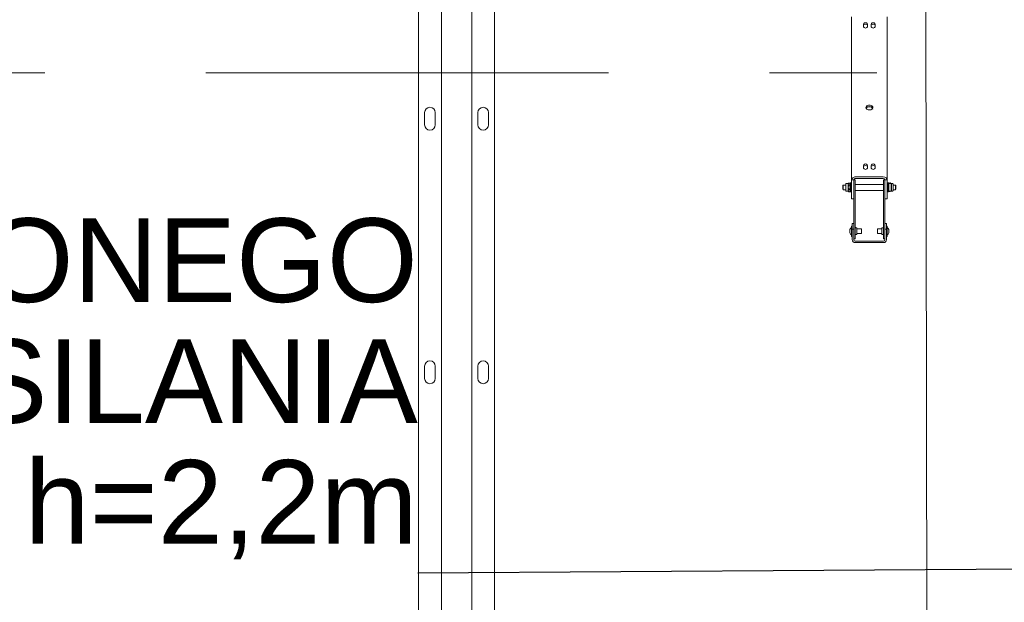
# Model space of a CAD drawing. Header units: centimetres. Extents: x -1436 to 1974, y -887 to 4352.
# Tile 36 of 105: x 459 to 589, y 2364 to 2441. Entities that reach past the tile are written whole.
import ezdxf
from ezdxf.enums import TextEntityAlignment as Align

# ---------------------------------------------------------------- set-up
doc = ezdxf.new("R2010")
doc.units = ezdxf.units.CM
doc.header["$MEASUREMENT"] = 0
doc.linetypes.add('Przerywana podwójnie', pattern=[109.361107, 52.916665, -21.166666, 14.111111, -21.166666])
doc.layers.add('00 - nowa technologia myjni_Nr_pióra__246', color=7, linetype='Continuous', lineweight=20, true_color=0x1db3b3)
doc.layers.add('299-A Wymiary Opisy', color=7, linetype='Continuous')
doc.layers.add('410-K Osie główne', color=7, linetype='Continuous')
for name, color, linetype, lineweight in [('299-A Wymiary Opisy_Nr_pióra__11', 7, 'Continuous', 0), ('410-K Osie główne_Nr_pióra__11', 7, 'Continuous', 0), ('Nowe_199-Z Wymiary i opisy_Nr_pióra__135', 5, 'Continuous', 20)]:
    doc.layers.add(name, color=color, linetype=linetype, lineweight=lineweight)
doc.styles.add('STYL_AUTOMATYCZNY_1', font='arial.ttf')
doc.styles.add('STYL_AUTOMATYCZNY_2', font='arial.ttf')
doc.dimstyles.new('STYL_AUTOMATYCZNY__1', dxfattribs={"dimtxt": 13, "dimasz": 7.6, "dimexe": 0.18, "dimexo": 0.0625, "dimgap": 0, "dimtad": 1, "dimdec": 0, "dimzin": 0, "dimdsep": 46, "dimtxsty": 'STYL_AUTOMATYCZNY_1', "dimblk": 'ARROWHEAD_2', "dimblk1": 'ARROWHEAD_2', "dimblk2": 'ARROWHEAD_2', "dimcen": 0.09, "dimclrd": 7, "dimclre": 7, "dimclrt": 7, "dimadec": 0, "dimazin": 0, "dimtfac": 1, "dimtdec": 4, "dimtmove": 0, "dimatfit": 3, "dimfxl": 0, "dimtolj": 1, "dimtzin": 0, "dimarcsym": 0})
doc.dimstyles.new('STYL_AUTOMATYCZNY__3', dxfattribs={"dimtxt": 0.18, "dimasz": 14.592, "dimexe": 0.18, "dimexo": 0.0625, "dimgap": 0, "dimtad": 0, "dimtih": 1, "dimtoh": 1, "dimdec": 4, "dimzin": 0, "dimdsep": 46, "dimcen": 0.09, "dimadec": 0, "dimazin": 0, "dimtfac": 1, "dimtdec": 4, "dimtmove": 0, "dimatfit": 3, "dimldrblk": 'ARROWHEAD_5', "dimfxl": 0, "dimtolj": 1, "dimtzin": 0, "dimarcsym": 0})

# ---------------------------------------------------------------- blocks, each defined once
blk = doc.blocks.new('Standardowy znacznik osi[21]_1', base_point=(-163, 2433.81))
at = {"layer": '410-K Osie główne_Nr_pióra__11', "color": 7, "linetype": 'Przerywana podwójnie', "lineweight": 0}
blk.add_line((-63, 2433.81), (1039.92, 2433.81), dxfattribs=at)
at = {"layer": '410-K Osie główne_Nr_pióra__11', "color": 7, "lineweight": 0, "style": 'STYL_AUTOMATYCZNY_2'}
for tag, p in [('AC_MarkerText_1_0', (-178, 2441.31)), ('AC_MarkerText_1_1', (1154.92, 2441.31))]:
    blk.add_attdef(tag, text='', height=15, dxfattribs=at).set_placement(p, align=Align.TOP_CENTER)
blk = doc.blocks.new('*D80')
at = {"layer": '299-A Wymiary Opisy_Nr_pióra__11', "color": 7, "linetype": 'Continuous', "lineweight": 0}
for p, q in [((62.4, 2870.08), (62.38, 2855.08)), ((621.21, 2869.38), (621.19, 2854.38)), ((65.28, 2867.58), (59.49, 2857.58)), ((618.3, 2856.88), (624.09, 2866.88)), ((62.39, 2862.58), (57.5, 2862.59)), ((621.2, 2861.88), (62.39, 2862.58)), ((626.09, 2861.87), (621.2, 2861.88))]:
    blk.add_line(p, q, dxfattribs=at)
at = {"layer": '299-A Wymiary Opisy_Nr_pióra__11', "color": 7, "lineweight": 0, "insert": (326.92, 2864.85), "char_height": 13, "attachment_point": 7, "rotation": 359.928, "style": 'STYL_AUTOMATYCZNY_1'}
blk.add_mtext('\\A1;{\\pql;\\fArial|b0|i0|c238|p0;\\W1.000000;559}', dxfattribs=at)
blk = doc.blocks.new('ARROWHEAD_2')
at = {"color": 0, "linetype": 'Continuous', "lineweight": 0}
for p, q in [((-0.378, -0.655), (0.378, 0.655)), ((0, 0), (-1, 0))]:
    blk.add_line(p, q, dxfattribs=at)
blk = doc.blocks.new('*D87')
at = {"layer": '299-A Wymiary Opisy_Nr_pióra__11', "color": 7, "linetype": 'Continuous', "lineweight": 0}
for p, q in [((583.31, 2567.76), (573.3, 2573.53)), ((578.3, 2570.64), (581.45, 59.08)), ((576.45, 61.97), (586.45, 56.2)), ((573.95, 59.08), (588.95, 59.09)), ((581.45, 59.08), (581.46, 54.19))]:
    blk.add_line(p, q, dxfattribs=at)
at = {"layer": '299-A Wymiary Opisy_Nr_pióra__11', "color": 7, "lineweight": 0, "insert": (582.45, 1337.18), "char_height": 13, "attachment_point": 7, "rotation": 270.0718, "style": 'STYL_AUTOMATYCZNY_1'}
blk.add_mtext('\\A1;{\\pql;\\fArial|b0|i0|c238|p0;\\W1.000000;2\xa0512}', dxfattribs=at)
blk = doc.blocks.new('ARROWHEAD_5')
at = {"linetype": 'Continuous', "lineweight": 0}
blk.add_hatch(color=0, dxfattribs=at).paths.add_polyline_path([(-1, 0.2679), (0, 0), (-1, -0.2679)])
at = {"color": 0, "linetype": 'Continuous', "lineweight": 0}
blk.add_line((0, 0), (-1, 0), dxfattribs=at)

msp = doc.modelspace()

# ---------------------------------------------------------------- linework, layer by layer
at = {"layer": '00 - nowa technologia myjni_Nr_pióra__246', "color": 132, "linetype": 'Continuous', "lineweight": 20, "true_color": 0x1db3b3}
for p, q in [((521.77, 2482.54), (521.77, 2135.4)), ((514.77, 2452.58), (514.77, 2133.08)), ((518.77, 2452.58), (518.77, 2133.08)), ((511.77, 2451.25), (511.77, 2135.4)), ((568.67, 2441.18), (568.67, 2419.75)), ((573.37, 2441.18), (573.37, 2419.75)), ((570.27, 2440.22), (570.27, 2439.87)), ((570.77, 2440.22), (570.77, 2439.87)), ((571.27, 2440.22), (571.27, 2439.87)), ((571.77, 2440.22), (571.77, 2439.87)), ((512.57, 2426.98), (512.57, 2428.58)), ((513.97, 2428.58), (513.97, 2426.98)), ((519.57, 2426.98), (519.57, 2428.58)), ((520.97, 2428.58), (520.97, 2426.98)), ((570.27, 2421.66), (570.27, 2421.31)), ((570.77, 2421.66), (570.77, 2421.31)), ((571.27, 2421.66), (571.27, 2421.31)), ((571.77, 2421.66), (571.77, 2421.31)), ((572.82, 2420.14), (569.22, 2420.14)), ((567.53, 2419), (567.59, 2419.06)), ((567.53, 2419), (567.53, 2418.89)), ((567.53, 2418.89), (567.53, 2418.53)), ((567.59, 2419.06), (567.59, 2418.92)), ((567.59, 2419.06), (567.91, 2419.06)), ((567.59, 2418.92), (567.59, 2418.46)), ((567.91, 2419.18), (567.91, 2418.99)), ((567.91, 2418.99), (567.91, 2418.35)), ((567.99, 2419.26), (568.25, 2419.26)), ((568.25, 2419.26), (568.27, 2419.32)), ((568.25, 2419.26), (568.25, 2419.21)), ((568.25, 2419.21), (568.25, 2419.03)), ((568.25, 2419.03), (568.25, 2418.79)), ((568.25, 2418.79), (568.25, 2418.35)), ((568.28, 2419.33), (568.27, 2419.32)), ((568.28, 2419.33), (568.44, 2419.33)), ((568.28, 2419.09), (568.44, 2419.09)), ((568.28, 2419.09), (568.28, 2419.07)), ((568.28, 2419.07), (568.44, 2419.07)), ((568.28, 2419.07), (568.28, 2419.07)), ((568.44, 2419.33), (568.44, 2419.32)), ((568.51, 2419.21), (568.44, 2419.32)), ((568.44, 2419.09), (568.44, 2419.07)), ((568.51, 2419.32), (568.55, 2419.36)), ((568.51, 2419.32), (568.51, 2418.3)), ((568.55, 2419.36), (568.55, 2418.26)), ((568.55, 2419.36), (568.67, 2419.36)), ((568.67, 2419.75), (568.67, 2419.74)), ((568.67, 2419.74), (568.67, 2419.71)), ((568.97, 2419.74), (568.67, 2419.74)), ((568.67, 2417.7), (568.67, 2419.71)), ((568.97, 2419.76), (569.17, 2419.76)), ((568.97, 2419.75), (568.97, 2419.74)), ((568.97, 2419.75), (568.97, 2418.76)), ((568.97, 2419.74), (568.97, 2419.71)), ((568.97, 2418.85), (568.97, 2419.71)), ((568.97, 2414.38), (568.97, 2418.76)), ((569.17, 2419.76), (569.17, 2418.76)), ((569.17, 2419.16), (572.87, 2419.16)), ((569.17, 2414.38), (569.17, 2418.76)), ((572.82, 2419.93), (569.22, 2419.93)), ((572.82, 2419.93), (569.22, 2419.93)), ((572.87, 2418.76), (572.87, 2419.76)), ((573.07, 2419.76), (572.87, 2419.76)), ((572.87, 2418.76), (572.87, 2414.38)), ((573.07, 2419.74), (573.07, 2419.75)), ((573.07, 2419.71), (573.07, 2419.74)), ((573.07, 2419.74), (573.37, 2419.74)), ((573.07, 2419.71), (573.07, 2417.26)), ((573.07, 2418.76), (573.07, 2418.85)), ((573.07, 2418.76), (573.07, 2414.38)), ((573.37, 2419.74), (573.37, 2419.75)), ((573.37, 2419.71), (573.37, 2419.74)), ((573.37, 2419.71), (573.37, 2417.26)), ((573.37, 2419.68), (573.37, 2419.71)), ((573.37, 2419.51), (573.37, 2419.68)), ((573.37, 2418.51), (573.37, 2419.36)), ((573.49, 2419.36), (573.37, 2419.36)), ((573.49, 2418.51), (573.49, 2419.36)), ((573.53, 2419.32), (573.49, 2419.36)), ((573.53, 2419.32), (573.49, 2419.36)), ((573.53, 2418.52), (573.53, 2419.32)), ((573.53, 2419.21), (573.57, 2419.28)), ((573.53, 2419.2), (573.59, 2419.26)), ((573.53, 2419.2), (573.53, 2419)), ((573.53, 2419), (573.53, 2418.32)), ((573.59, 2419.26), (573.59, 2419.03)), ((573.59, 2419.26), (573.87, 2419.26)), ((573.59, 2419.03), (573.59, 2418.26)), ((573.6, 2419.31), (573.6, 2419.32)), ((573.76, 2419.32), (573.6, 2419.32)), ((573.76, 2419.31), (573.6, 2419.31)), ((573.76, 2419.31), (573.76, 2419.32)), ((573.79, 2419.26), (573.78, 2419.28)), ((573.87, 2419.26), (573.87, 2419.03)), ((573.93, 2419.2), (573.87, 2419.26)), ((574.05, 2419.26), (573.87, 2419.26)), ((573.87, 2419.03), (573.87, 2418.26)), ((573.93, 2419.2), (573.93, 2419)), ((573.93, 2419), (573.93, 2418.32)), ((574.13, 2419.17), (574.13, 2419.18)), ((574.13, 2418.35), (574.13, 2419.17)), ((574.45, 2419.06), (574.13, 2419.06)), ((574.45, 2418.46), (574.45, 2419.06)), ((574.45, 2419.06), (574.45, 2419.06)), ((574.51, 2419), (574.45, 2419.06)), ((574.51, 2418.53), (574.51, 2419)), ((574.51, 2419), (574.51, 2419)), ((567.53, 2418.53), (567.59, 2418.46)), ((567.59, 2418.46), (567.91, 2418.46)), ((567.99, 2418.26), (568.25, 2418.26)), ((568.25, 2418.26), (568.17, 2418.26)), ((568.25, 2418.35), (568.25, 2418.26)), ((568.25, 2418.26), (568.27, 2418.2)), ((568.28, 2418.19), (568.27, 2418.2)), ((568.28, 2418.52), (568.44, 2418.52)), ((568.28, 2418.52), (568.28, 2418.5)), ((568.28, 2418.5), (568.44, 2418.5)), ((568.28, 2418.2), (568.28, 2418.19)), ((568.28, 2418.2), (568.44, 2418.2)), ((568.28, 2418.19), (568.44, 2418.19)), ((568.44, 2418.52), (568.44, 2418.5)), ((568.51, 2418.32), (568.44, 2418.2)), ((568.44, 2418.2), (568.44, 2418.19)), ((568.44, 2418.19), (568.44, 2418.2)), ((568.51, 2418.3), (568.51, 2418.2)), ((568.51, 2418.2), (568.55, 2418.16)), ((568.55, 2418.26), (568.55, 2418.16)), ((568.55, 2418.16), (568.67, 2418.16)), ((568.55, 2418.16), (568.67, 2418.16)), ((568.67, 2417.26), (568.67, 2417.7)), ((569.17, 2418.36), (572.87, 2418.36)), ((569.17, 2418.36), (572.87, 2418.36)), ((573.37, 2418.16), (573.37, 2418.51)), ((573.49, 2418.16), (573.37, 2418.16)), ((573.49, 2418.16), (573.37, 2418.16)), ((573.49, 2418.16), (573.49, 2418.51)), ((573.53, 2418.2), (573.49, 2418.16)), ((573.53, 2418.2), (573.49, 2418.16)), ((573.53, 2418.2), (573.53, 2418.52)), ((573.53, 2418.32), (573.59, 2418.26)), ((573.53, 2418.32), (573.57, 2418.24)), ((573.59, 2418.26), (573.87, 2418.26)), ((573.6, 2418.21), (573.6, 2418.21)), ((573.76, 2418.21), (573.6, 2418.21)), ((573.79, 2418.26), (573.78, 2418.24)), ((574.05, 2418.26), (573.79, 2418.26)), ((573.93, 2418.32), (573.87, 2418.26)), ((574.45, 2418.46), (574.13, 2418.46)), ((574.51, 2418.53), (574.45, 2418.46)), ((568.97, 2417.26), (568.67, 2417.26)), ((568.97, 2417.26), (568.67, 2417.26)), ((573.07, 2417.26), (573.37, 2417.26)), ((573.07, 2417.26), (573.37, 2417.26)), ((568.67, 2413.01), (568.67, 2413.69)), ((568.77, 2413.69), (568.67, 2413.69)), ((568.77, 2413.51), (568.77, 2414.01)), ((568.77, 2414.01), (568.97, 2414.01)), ((568.77, 2413.51), (568.77, 2413.26)), ((568.97, 2414.38), (568.97, 2413.95)), ((568.97, 2413.95), (568.97, 2413.51)), ((568.97, 2413.51), (568.97, 2413.73)), ((568.97, 2413.51), (568.97, 2413.26)), ((568.97, 2412.51), (568.97, 2413.51)), ((569.17, 2414.38), (569.17, 2413.95)), ((569.17, 2413.95), (569.17, 2413.51)), ((569.17, 2412.51), (569.17, 2413.51)), ((572.87, 2413.95), (572.87, 2414.38)), ((572.87, 2413.51), (572.87, 2413.95)), ((572.87, 2413.51), (572.87, 2412.51)), ((573.07, 2413.95), (573.07, 2414.38)), ((573.27, 2414.01), (573.07, 2414.01)), ((573.07, 2413.51), (573.07, 2414.01)), ((573.07, 2413.51), (573.07, 2413.95)), ((573.07, 2413.26), (573.07, 2413.51)), ((573.27, 2413.51), (573.27, 2414.01)), ((573.27, 2413.69), (573.27, 2413.01)), ((573.27, 2413.69), (573.37, 2413.69)), ((573.27, 2413.26), (573.27, 2413.51)), ((573.37, 2413.69), (573.37, 2413.01)), ((568.44, 2413.24), (568.44, 2413.24)), ((568.44, 2413.24), (568.44, 2413.14)), ((568.44, 2413.14), (568.44, 2413.13)), ((568.44, 2413.14), (568.44, 2413.14)), ((568.44, 2413.14), (568.44, 2413.13)), ((568.44, 2413.13), (568.44, 2413.12)), ((568.44, 2413.12), (568.44, 2412.91)), ((568.44, 2412.9), (568.44, 2412.91)), ((568.44, 2412.91), (568.44, 2412.91)), ((568.44, 2412.91), (568.44, 2412.9)), ((568.44, 2412.9), (568.44, 2412.79)), ((568.44, 2412.78), (568.44, 2412.79)), ((568.44, 2412.78), (568.44, 2412.79)), ((568.67, 2412.33), (568.67, 2413.01)), ((568.77, 2412.33), (568.67, 2412.33)), ((568.77, 2412.33), (568.67, 2412.33)), ((568.77, 2412.33), (568.67, 2412.33)), ((568.77, 2412.33), (568.67, 2412.33)), ((568.77, 2413.26), (568.77, 2412.76)), ((568.77, 2413.26), (568.97, 2413.26)), ((568.77, 2412.76), (568.77, 2411.9)), ((568.97, 2413.26), (568.97, 2412.76)), ((568.97, 2412.76), (568.97, 2411.9)), ((568.97, 2412.51), (568.97, 2412.01)), ((569.17, 2412.51), (569.17, 2412.01)), ((569.22, 2413.46), (569.37, 2413.46)), ((569.22, 2412.57), (569.37, 2412.57)), ((569.22, 2412.57), (569.37, 2412.57)), ((569.22, 2412.57), (569.37, 2412.57)), ((569.22, 2412.57), (569.37, 2412.57)), ((569.37, 2413.46), (569.37, 2412.89)), ((569.37, 2413.31), (569.97, 2413.31)), ((569.37, 2412.89), (569.37, 2412.57)), ((569.37, 2412.71), (569.97, 2412.71)), ((569.37, 2412.71), (569.97, 2412.71)), ((569.37, 2412.71), (569.97, 2412.71)), ((569.37, 2412.71), (569.97, 2412.71)), ((569.97, 2413.31), (569.97, 2413.01)), ((569.97, 2413.01), (569.97, 2412.71)), ((572.07, 2413.01), (572.07, 2413.31)), ((572.67, 2413.31), (572.07, 2413.31)), ((572.07, 2412.71), (572.07, 2413.01)), ((572.67, 2412.71), (572.07, 2412.71)), ((572.67, 2412.71), (572.07, 2412.71)), ((572.67, 2412.71), (572.07, 2412.71)), ((572.67, 2412.71), (572.07, 2412.71)), ((572.67, 2413.14), (572.67, 2413.46)), ((572.82, 2413.46), (572.67, 2413.46)), ((572.67, 2412.57), (572.67, 2413.14)), ((572.82, 2412.57), (572.67, 2412.57)), ((572.82, 2412.57), (572.67, 2412.57)), ((572.82, 2412.57), (572.67, 2412.57)), ((572.82, 2412.57), (572.67, 2412.57)), ((572.87, 2412.01), (572.87, 2412.51)), ((573.27, 2413.26), (573.07, 2413.26)), ((573.07, 2412.76), (573.07, 2413.26)), ((573.07, 2411.9), (573.07, 2412.76)), ((573.27, 2412.76), (573.27, 2413.26)), ((573.27, 2413.01), (573.27, 2412.33)), ((573.27, 2411.9), (573.27, 2412.76)), ((573.27, 2412.61), (573.27, 2412.62)), ((573.27, 2412.33), (573.37, 2412.33)), ((573.27, 2412.33), (573.37, 2412.33)), ((573.27, 2412.33), (573.37, 2412.33)), ((573.27, 2412.33), (573.37, 2412.33)), ((573.37, 2413.01), (573.37, 2412.33)), ((573.6, 2413.24), (573.6, 2413.24)), ((573.6, 2413.24), (573.6, 2413.24)), ((573.6, 2413.24), (573.6, 2413.24)), ((573.6, 2413.13), (573.6, 2413.24)), ((573.6, 2413.13), (573.6, 2413.12)), ((573.6, 2413.13), (573.6, 2413.12)), ((573.6, 2413.12), (573.6, 2413.12)), ((573.6, 2412.9), (573.6, 2413.12)), ((573.6, 2412.89), (573.6, 2412.9)), ((573.6, 2412.89), (573.6, 2412.9)), ((573.6, 2412.9), (573.6, 2412.9)), ((573.6, 2412.89), (573.6, 2412.89)), ((573.6, 2412.79), (573.6, 2412.89)), ((573.6, 2412.78), (573.6, 2412.79)), ((573.6, 2412.78), (573.6, 2412.79)), ((573.6, 2412.78), (573.6, 2412.79)), ((568.97, 2412.01), (569.17, 2412.01)), ((569.16, 2411.71), (572.88, 2411.71)), ((569.16, 2411.51), (572.88, 2411.51)), ((573.07, 2412.01), (572.87, 2412.01)), ((512.57, 2393.68), (512.57, 2395.28)), ((513.97, 2395.28), (513.97, 2393.68)), ((519.57, 2393.68), (519.57, 2395.28)), ((520.97, 2395.28), (520.97, 2393.68))]:
    msp.add_line(p, q, dxfattribs=at)
for points in [[(568.27, 2419.32), (568.26, 2419.26), (568.25, 2419.21)], [(568.25, 2419.21), (568.26, 2419.16), (568.28, 2419.09)], [(568.28, 2419.07), (568.26, 2418.91), (568.25, 2418.79)], [(568.25, 2418.79), (568.26, 2418.68), (568.28, 2418.52)], [(568.44, 2419.32), (568.46, 2419.29), (568.47, 2419.26), (568.48, 2419.21), (568.47, 2419.16), (568.46, 2419.13), (568.44, 2419.09)], [(568.44, 2419.07), (568.46, 2418.98), (568.47, 2418.91), (568.48, 2418.79), (568.47, 2418.68), (568.46, 2418.6), (568.44, 2418.52)], [(568.28, 2418.5), (568.26, 2418.41), (568.25, 2418.35)], [(568.25, 2418.35), (568.26, 2418.28), (568.28, 2418.2)], [(568.44, 2418.5), (568.46, 2418.45), (568.47, 2418.41), (568.48, 2418.35), (568.47, 2418.28), (568.46, 2418.24), (568.44, 2418.2)], [(573.57, 2418.24), (573.56, 2418.27), (573.56, 2418.29)]]:
    msp.add_lwpolyline(points, dxfattribs=at)
for centre, radius, start, end in [((513.27, 2428.58), 0.7, 0, 180), ((520.27, 2428.58), 0.7, 0, 180), ((513.27, 2426.98), 0.7, 180, 0), ((520.27, 2426.98), 0.7, 180, 0), ((567.99, 2419.18), 0.0812, 90, 180), ((573.72, 2419.19), 0.176, 133.6716, 148.6571), ((574.22, 2419.07), 0.667, 158.1176, 163.3664), ((573.6, 2419.22), 0.186, 20.6961, 33.0487), ((572.82, 2419.08), 0.97, 11.1617, 14.1701), ((574.05, 2419.18), 0.0812, 0, 90), ((567.99, 2418.35), 0.0812, 180, 270), ((573.72, 2418.34), 0.176, 211.3429, 226.3283), ((573.6, 2418.31), 0.186, 326.9513, 339.3039), ((573.66, 2418.29), 0.124, 339.7923, 349.4028), ((574.05, 2418.35), 0.0812, 270, 0), ((568.94, 2413.01), 0.55, 119.4405, 155.4641), ((569.22, 2413.51), 0.05, 180, 270), ((569.22, 2413.51), 0.05, 180.0001, 225.3986), ((569.22, 2413.51), 0.05, 180.001, 223.3173), ((572.82, 2413.51), 0.05, 270, 0), ((573.1, 2413.01), 0.55, 24.5359, 60.5595), ((568.94, 2413.01), 0.55, 204.5359, 240.5595), ((568.94, 2413.01), 0.55, 225.4692, 240.5595), ((568.94, 2413.01), 0.55, 225.4692, 240.5595), ((569.22, 2412.52), 0.05, 90, 180), ((569.22, 2412.52), 0.05, 90, 180), ((569.22, 2412.52), 0.05, 90, 180), ((569.22, 2412.52), 0.05, 90, 180), ((572.82, 2412.52), 0.05, 0, 90), ((572.82, 2412.52), 0.05, 45.5403, 89.9988), ((573.1, 2413.01), 0.55, 299.4405, 335.4641), ((573.1, 2413.01), 0.55, 299.4405, 335.4641), ((573.1, 2413.01), 0.55, 299.4405, 335.4641), ((573.1, 2413.01), 0.55, 299.4405, 335.4641), ((573.1, 2413.01), 0.55, 24.5359, 45.4829), ((573.1, 2413.01), 0.55, 24.5359, 45.4831), ((569.16, 2411.9), 0.39, 180, 270), ((569.16, 2411.9), 0.19, 180, 270), ((572.88, 2411.9), 0.19, 270, 0), ((572.88, 2411.9), 0.39, 270, 0), ((513.27, 2395.28), 0.7, 0, 180), ((520.27, 2395.28), 0.7, 0, 180), ((513.27, 2393.68), 0.7, 180, 0), ((520.27, 2393.68), 0.7, 180, 0)]:
    msp.add_arc(centre, radius, start, end, dxfattribs=at)
for centre, major_axis, start_param, end_param in [((570.52, 2440.22), (0.25, 0), 0, 3.141593), ((570.52, 2440.01), (0.25, 0), 0, 3.141593), ((570.52, 2439.87), (0.25, 0), 3.141593, 6.283185), ((571.52, 2440.22), (0.25, 0), 0, 3.141593), ((571.52, 2440.01), (0.25, 0), 0, 3.141593), ((571.52, 2439.87), (0.25, 0), 3.141593, 6.283185), ((571.02, 2429.26), (0.45, 0), 0, 3.141593), ((571.02, 2429.26), (0.45, 0), 3.141593, 4.712389), ((571.02, 2429.05), (0.45, 0), 0, 2.802953), ((571.02, 2429.05), (0.45, 0), 0.339702, 2.80189), ((571.02, 2429.26), (-0.45, 0), 1.570796, 3.141593), ((570.52, 2421.66), (0.25, 0), 0, 3.141593), ((570.52, 2421.45), (0.25, 0), 0, 3.141593), ((570.52, 2421.31), (0.25, 0), 3.141593, 6.283185), ((571.52, 2421.66), (0.25, 0), 0, 3.141593), ((571.52, 2421.45), (0.25, 0), 0, 3.141593), ((571.52, 2421.31), (0.25, 0), 3.141593, 6.283185), ((569.22, 2419.75), (0.55, 0), 1.570796, 3.141593), ((572.82, 2419.75), (-0.55, 0), 3.141593, 4.712389), ((569.22, 2419.75), (0.25, 0), 1.570796, 3.141593), ((569.22, 2419.75), (0.25, 0), 1.570796, 3.084523), ((572.82, 2419.75), (-0.25, 0), 3.141593, 4.712389), ((572.82, 2419.75), (-0.25, 0), 3.141593, 4.712389), ((572.82, 2419.75), (-0.55, 0), 3.141593, 3.159299)]:
    msp.add_ellipse(centre, major_axis=major_axis, ratio=0.707107, start_param=start_param, end_param=end_param, dxfattribs=at)
for p in [(568.44, 2419.07), (573.6, 2419.32), (573.76, 2419.32)]:
    msp.add_point(p, dxfattribs=at)

# ---------------------------------------------------------------- block references
at = {"layer": '410-K Osie główne', "color": 7, "linetype": 'Continuous', "lineweight": 20}
msp.add_blockref('Standardowy znacznik osi[21]_1', (-163, 2433.81), dxfattribs=at)

# ---------------------------------------------------------------- texts
at = {"layer": 'Nowe_199-Z Wymiary i opisy_Nr_pióra__135', "color": 5, "linetype": 'Continuous', "lineweight": 20, "insert": (511.67, 2368.7), "char_height": 11, "attachment_point": 9, "line_spacing_factor": 0.865939, "style": 'STYL_AUTOMATYCZNY_1'}
msp.add_mtext('\\A1;{\\pqr;\\fArial|b0|i0|c238|p0;\\W1.000000;DOPROWADZENIE SPRĘŻONEGO\\P\\pqr;\\fArial|b0|i0|c238|p0;\\W1.000000;POWIETRZA OBOK ZAWORU ZASILANIA\\P\\pqr;\\fArial|b0|i0|c238|p0;\\W1.000000;PORTALU WODĄ - ZAWÓR 1/2" h=2,2m}', dxfattribs=at)

# ---------------------------------------------------------------- dimensions: what is measured, and where the dimension line sits
at = {"layer": '299-A Wymiary Opisy', "color": 7, "linetype": 'Continuous', "lineweight": 0}
for base, p1, p2, angle, picture, middle, turn in [((62.39, 2862.58), (621.38, 3006.65), (60.72, 1533.25), 179.928, '*D80', (341.77, 2871.33), 359.928), ((581.45, 59.08), (621.93, 2570.7), (625.07, 59.14), 270.0718, '*D87', (588.98, 1314.88), 270.0718)]:
    dim = msp.add_linear_dim(base=base, p1=p1, p2=p2, angle=angle, dimstyle='STYL_AUTOMATYCZNY__1', dxfattribs=at)
    dim.commit()
    dim.dimension.update_dxf_attribs({"geometry": picture, "text_midpoint": middle, "dimtype": 160, "text_rotation": turn})

# ---------------------------------------------------------------- leaders
at = {"layer": 'Nowe_199-Z Wymiary i opisy_Nr_pióra__135', "color": 5, "linetype": 'Continuous', "lineweight": 20, "annotation_type": 0, "has_hookline": 1, "hookline_direction": 1, "text_width": 294.05}
msp.add_leader([(607.3, 2494.43), (607.3, 2368.7), (511.67, 2368.1)], dimstyle='STYL_AUTOMATYCZNY__3', dxfattribs=at)

doc.saveas('drawing.dxf')
